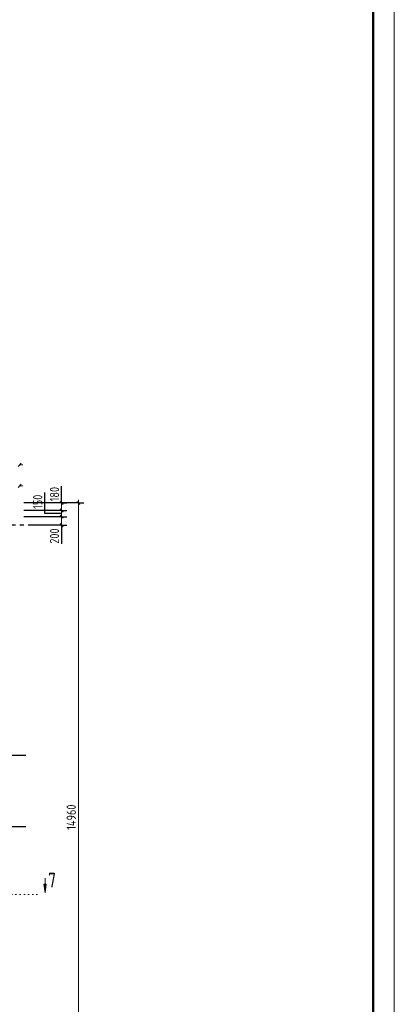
# Model space of a CAD drawing. Header units: millimetres. Extents: x 0 to 43617, y 0 to 59400.
# Tile 13 of 21: x 33075 to 42000, y 13095 to 36591. Entities that reach past the tile are written whole.
import ezdxf

# ---------------------------------------------------------------- set-up
doc = ezdxf.new("R2010")
doc.units = ezdxf.units.MM
doc.linetypes.add('______5', pattern=[1100, 800, -100, 100, -100])
doc.linetypes.add('______9', pattern=[100, 0, -100])
for name, color, linetype, lineweight in [('Standard', 7, 'Continuous', 25), ('Оси', 40, '______5', 18), ('Размерная выноска', 7, 'Continuous', 13), ('Сечения символ', 7, 'Continuous', 25)]:
    doc.layers.add(name, color=color, linetype=linetype, lineweight=lineweight)
doc.styles.add('GOST 2.304-81', font='txt')
doc.styles.add('ISOCPEUR', font='txt')

msp = doc.modelspace()

# ---------------------------------------------------------------- hatches: boundary and pattern name
at = {"layer": 'Сечения символ', "linetype": 'Continuous', "lineweight": 13, "transparency": 33554687}
msp.add_hatch(color=7, dxfattribs=at).paths.add_polyline_path([(33708, 15965), (33678, 15755), (33648, 15965)], flags=16)

# ---------------------------------------------------------------- linework, layer by layer
at = {"layer": 'Standard', "color": 7, "linetype": 'Continuous', "lineweight": 25, "transparency": 33554687}
for p, q in [((33036, 25931), (33111, 26006)), ((33111, 25506), (33036, 25431)), ((34111, 25022), (34036, 25097)), ((34111, 24842), (34036, 24917)), ((34436, 25097), (34511, 25022)), ((34111, 24692), (34036, 24767)), ((34111, 24492), (34036, 24567))]:
    msp.add_line(p, q, dxfattribs=at)
at = {"layer": 'Standard', "color": 7, "linetype": 'Continuous', "lineweight": 13, "transparency": 33554687}
for p, q in [((33074, 25969), (33149, 25969)), ((33074, 25469), (33149, 25469)), ((34074, 25060), (34074, 25135)), ((34074, 24880), (34074, 25060)), ((34474, 25060), (34474, 25135)), ((34074, 24730), (34074, 24880)), ((34074, 24530), (34074, 24730)), ((34074, 24530), (34074, 24455))]:
    msp.add_line(p, q, dxfattribs=at)
at = {"layer": 'Standard', "color": 251, "linetype": 'Continuous', "lineweight": -3, "true_color": 0x656565, "transparency": 33554687}
for p, q in [((33361, 25060), (33174, 25060)), ((34474, 25060), (33174, 25060)), ((34074, 25060), (33949, 25060)), ((34074, 25060), (34199, 25060)), ((34474, 25060), (34349, 25060)), ((34474, 25060), (34599, 25060)), ((34074, 24880), (33949, 24880)), ((34074, 24730), (33949, 24730)), ((34074, 24880), (34199, 24880)), ((34074, 24730), (34199, 24730)), ((34074, 24530), (33949, 24530)), ((34074, 24530), (34199, 24530)), ((34074, 24530), (34074, 24530))]:
    msp.add_line(p, q, dxfattribs=at)
at = {"layer": 'Standard', "color": 7, "linetype": 'Continuous', "lineweight": 13, "transparency": 33554687}
msp.add_lwpolyline([(0, 0), (42000, 0), (42000, 59400), (0, 59400), (0, 0)], close=True, dxfattribs=at)
for points in [[(42000, 59400), (0, 59400), (0, 0), (42000, 0), (42000, 59400)], [(34474, 25060), (34474, 17429), (34474, 17429), (34474, 10100)]]:
    msp.add_lwpolyline(points, dxfattribs=at)
at = {"layer": 'Standard', "color": 7, "linetype": 'Continuous', "lineweight": 50, "transparency": 33554687}
msp.add_lwpolyline([(2000, 58900), (41500, 58900), (41500, 500), (2000, 500), (2000, 58900)], close=True, dxfattribs=at)
at = {"layer": 'Standard', "color": 251, "linetype": 'Continuous', "lineweight": -3, "true_color": 0x656565, "transparency": 33554687}
for points in [[(34074, 25060), (34046, 25060), (34046, 25060), (33646, 25060)], [(34074, 24880), (34046, 24880), (34046, 24880), (33648, 24880), (33648, 24880), (33174, 24880)], [(34074, 24730), (34046, 24730), (34046, 24730), (33720, 24730), (33720, 24730), (33174, 24730)]]:
    msp.add_lwpolyline(points, dxfattribs=at)
at = {"layer": 'Оси', "color": 8, "linetype": '______5', "lineweight": -3, "transparency": 33554687}
for p, q in [((34074, 24530), (4600, 24530)), ((34074, 24530), (4600, 24530)), ((33224, 19030), (4600, 19030)), ((33224, 17330), (4600, 17330))]:
    msp.add_line(p, q, dxfattribs=at)
at = {"layer": 'Размерная выноска', "color": 7, "linetype": 'Continuous', "lineweight": 25, "transparency": 33554687}
for p, q in [((34074, 25060), (34074, 25460)), ((34074, 24530), (34074, 24080))]:
    msp.add_line(p, q, dxfattribs=at)
msp.add_lwpolyline([(34074, 24805), (33674, 24805), (33674, 25305)], dxfattribs=at)
at = {"layer": 'Сечения символ', "color": 7, "linetype": 'Continuous', "lineweight": 13, "transparency": 33554687}
for p, q in [((33678, 15755), (33678, 16102)), ((33678, 15965), (33678, 15980)), ((33678, 15755), (33648, 15965)), ((33648, 15965), (33708, 15965)), ((33708, 15965), (33678, 15755)), ((33678, 15755), (33678, 15755)), ((33678, 15755), (33678, 15755)), ((33678, 15755), (33678, 15755))]:
    msp.add_line(p, q, dxfattribs=at)
at = {"layer": 'Сечения символ', "color": 7, "linetype": '______9', "lineweight": 13, "transparency": 33554687}
msp.add_line((33485, 15713), (31344, 15713), dxfattribs=at)

# ---------------------------------------------------------------- texts
at = {"layer": 'Standard', "color": 7, "linetype": 'Continuous', "lineweight": 25, "transparency": 33554687, "char_height": 220, "attachment_point": 7, "rotation": 90, "style": 'GOST 2.304-81'}
for s, insert, width in [('150', (33613, 24917), 469.51), ('180', (34013, 25097), 485.09), ('200', (34013, 24086), 531.96), ('14960', (34413, 17259), 766.39)]:
    msp.add_mtext(s, dxfattribs=dict(at, insert=insert, width=width))
at = {"layer": 'Сечения символ', "color": 7, "linetype": 'Continuous', "lineweight": 35, "transparency": 33554687, "insert": (33749, 15883), "char_height": 350, "width": 380.8, "attachment_point": 7, "style": 'ISOCPEUR'}
msp.add_mtext('\\W0.78;7', dxfattribs=at)

doc.saveas('drawing.dxf')
